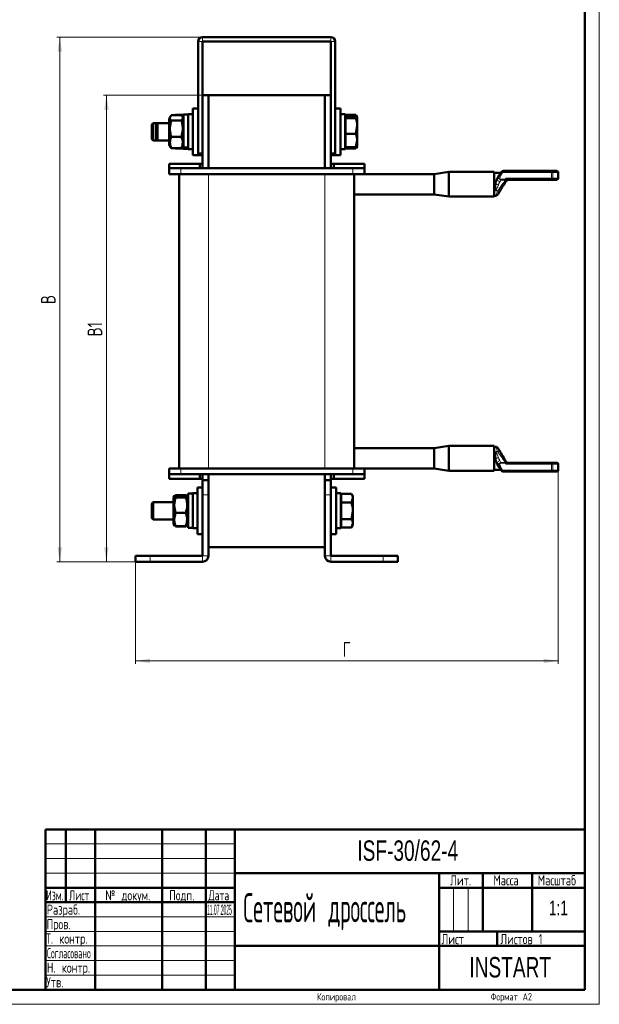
# Model space of a CAD drawing. Header units: millimetres. Extents: x 0 to 420, y 0 to 594.
# Tile 4 of 5: x 221 to 420, y 0 to 338. Entities that reach past the tile are written whole.
import ezdxf

# ---------------------------------------------------------------- set-up
doc = ezdxf.new("R2010")
doc.units = ezdxf.units.MM
doc.layers.add('ОСЕВЫЕ', color=7, linetype='Continuous')
doc.styles.add('SLDTEXTSTYLE0', font='TXT', dxfattribs={"width": 0.7, "bigfont": 'bigfont'})
doc.styles.add('SLDTEXTSTYLE1', font='TXT', dxfattribs={"width": 0.7})
doc.styles.add('SLDTEXTSTYLE2', font='TXT', dxfattribs={"width": 0.705079, "bigfont": 'bigfont'})
doc.styles.add('SLDTEXTSTYLE3', font='TXT', dxfattribs={"width": 0.648852, "bigfont": 'bigfont'})
doc.styles.add('SLDTEXTSTYLE4', font='TXT', dxfattribs={"width": 0.632021, "bigfont": 'bigfont'})
doc.styles.add('SLDTEXTSTYLE5', font='TXT', dxfattribs={"width": 0.625377, "bigfont": 'bigfont'})
doc.styles.add('SLDTEXTSTYLE6', font='TXT', dxfattribs={"width": 0.487709, "bigfont": 'bigfont'})
doc.styles.add('SLDTEXTSTYLE7', font='TXT', dxfattribs={"width": 0.290174})
doc.styles.add('SLDTEXTSTYLE8', font='TXT', dxfattribs={"width": 0.464618, "bigfont": 'bigfont'})
doc.dimstyles.new('SLDDIMSTYLE0', dxfattribs={"dimtxt": 5, "dimasz": 5, "dimexe": 0, "dimexo": 0.0625, "dimgap": 1.25, "dimtad": 2, "dimdec": 1, "dimrnd": 1e-09, "dimzin": 12, "dimdsep": 46, "dimtxsty": 'SLDTEXTSTYLE1', "dimsah": 1, "dimcen": 0.09, "dimadec": 0, "dimazin": 3, "dimtfac": 1, "dimtdec": 3, "dimtofl": 0, "dimtmove": 0, "dimatfit": 3, "dimfxl": 0, "dimfrac": 2, "dimtolj": 1, "dimtzin": 12, "dimarcsym": 0})

# ---------------------------------------------------------------- blocks, each defined once
blk = doc.blocks.new('_D_1')
at = {"color": 7, "linetype": 'Continuous', "lineweight": 0}
for p, q in [((283.87, 331.79), (233.88, 331.79)), ((234.88, 151.79), (234.88, 331.79)), ((260.87, 151.79), (233.88, 151.79))]:
    blk.add_line(p, q, dxfattribs=at)
at = {"color": 7, "linetype": 'Continuous', "lineweight": 18}
for points in [[(234.88, 331.79), (234.11, 326.79), (235.65, 326.79)], [(234.88, 151.79), (235.65, 156.79), (234.11, 156.79)]]:
    blk.add_solid(points, dxfattribs=at)
at = {"color": 7, "linetype": 'Continuous', "lineweight": 18, "insert": (228.43, 240.19), "char_height": 5, "attachment_point": 1, "rotation": 90, "style": 'SLDTEXTSTYLE0'}
blk.add_mtext('В', dxfattribs=at)
blk = doc.blocks.new('_D_2')
at = {"color": 7, "linetype": 'Continuous', "lineweight": 0}
for p, q in [((285.87, 311.79), (249.88, 311.79)), ((250.88, 151.79), (250.88, 311.79)), ((260.87, 151.79), (249.88, 151.79))]:
    blk.add_line(p, q, dxfattribs=at)
at = {"color": 7, "linetype": 'Continuous', "lineweight": 18}
for points in [[(250.88, 311.79), (250.11, 306.79), (251.65, 306.79)], [(250.88, 151.79), (251.65, 156.79), (250.11, 156.79)]]:
    blk.add_solid(points, dxfattribs=at)
at = {"color": 7, "linetype": 'Continuous', "lineweight": 18, "insert": (244.43, 229.12), "char_height": 5, "attachment_point": 1, "rotation": 90, "style": 'SLDTEXTSTYLE0'}
blk.add_mtext('В1', dxfattribs=at)
blk = doc.blocks.new('_D_3')
at = {"color": 7, "linetype": 'Continuous', "lineweight": 0}
for p, q in [((405.88, 183.22), (405.88, 116.79)), ((260.88, 151.78), (260.88, 116.79)), ((260.88, 117.79), (405.88, 117.79))]:
    blk.add_line(p, q, dxfattribs=at)
at = {"color": 7, "linetype": 'Continuous', "lineweight": 18}
for points in [[(260.88, 117.79), (265.88, 117.02), (265.88, 118.56)], [(405.88, 117.79), (400.88, 118.56), (400.88, 117.02)]]:
    blk.add_solid(points, dxfattribs=at)
at = {"color": 7, "linetype": 'Continuous', "lineweight": 18, "insert": (331.96, 124.24), "char_height": 5, "attachment_point": 1, "style": 'SLDTEXTSTYLE0'}
blk.add_mtext('Г', dxfattribs=at)

msp = doc.modelspace()

# ---------------------------------------------------------------- linework, layer by layer
at = {"color": 7, "linetype": 'Continuous', "lineweight": 50}
for p, q in [((415, 5), (415, 589)), ((283.88, 331.79), (327.88, 331.79)), ((282.38, 291.79), (282.38, 330.29)), ((283.88, 291.79), (283.88, 330.29)), ((283.88, 330.29), (327.88, 330.29)), ((327.88, 330.29), (327.88, 291.79)), ((329.38, 330.29), (329.38, 291.79)), ((283.88, 311.79), (285.88, 311.79)), ((283.88, 311.79), (283.88, 288.29)), ((285.88, 311.79), (325.88, 311.79)), ((285.88, 311.79), (285.88, 286.79)), ((325.88, 311.79), (325.88, 286.79)), ((325.88, 311.79), (327.88, 311.79)), ((327.88, 311.79), (327.88, 288.29)), ((272.83, 304.57), (272.38, 303.79)), ((276.64, 304.93), (273.11, 304.93)), ((274.57, 304.99), (274.53, 304.93)), ((274.61, 305.06), (274.58, 304.97)), ((277.38, 305.06), (274.61, 305.06)), ((277.38, 303.79), (276.95, 304.54)), ((278.98, 305.19), (277.38, 305.19)), ((277.38, 293.79), (277.38, 305.19)), ((280.58, 305.29), (278.98, 305.29)), ((278.98, 293.65), (278.98, 305.29)), ((282.38, 307.29), (280.58, 307.29)), ((280.58, 291.77), (280.58, 307.29)), ((331.18, 307.29), (329.38, 307.29)), ((331.18, 291.29), (331.18, 307.29)), ((332.78, 305.29), (331.18, 305.29)), ((332.78, 293.29), (332.78, 305.29)), ((334.98, 304.99), (332.78, 304.99)), ((336.48, 305.05), (332.93, 305.05)), ((332.93, 305.05), (332.93, 304.99)), ((336.48, 304.6), (332.93, 304.6)), ((332.93, 304.6), (332.93, 303.91)), ((335.15, 304.64), (334.98, 304.99)), ((335.25, 304.6), (335.21, 304.67)), ((336.65, 304.48), (336.48, 305.05)), ((336.48, 305.05), (336.55, 304.85)), ((336.48, 303.91), (336.93, 304.25)), ((336.93, 304.29), (336.59, 304.87)), ((336.93, 301.25), (336.93, 304.25)), ((266.93, 302.29), (266.43, 301.79)), ((266.43, 296.79), (266.43, 301.79)), ((268.43, 302.29), (266.93, 302.29)), ((266.93, 302.29), (266.93, 296.29)), ((268.43, 302.29), (267.93, 301.79)), ((267.93, 296.79), (267.93, 301.79)), ((272.38, 302.29), (268.43, 302.29)), ((268.43, 302.29), (268.43, 296.29)), ((272.38, 294.79), (272.38, 303.79)), ((276.64, 303.19), (273.11, 303.19)), ((332.93, 303.67), (332.78, 303.52)), ((336.48, 303.91), (332.93, 303.91)), ((332.93, 303.91), (332.93, 298.6)), ((336.48, 298.6), (336.93, 301.25)), ((336.93, 296.29), (336.93, 301.25)), ((276.64, 297.55), (273.11, 297.55)), ((336.48, 298.6), (332.93, 298.6)), ((332.93, 298.6), (332.93, 293.98)), ((266.43, 296.79), (266.93, 296.29)), ((266.93, 296.29), (268.43, 296.29)), ((267.93, 296.79), (268.43, 296.29)), ((268.43, 296.29), (272.38, 296.29)), ((272.38, 294.79), (272.83, 294.01)), ((272.9, 294.05), (273.11, 293.65)), ((276.64, 293.65), (276.94, 294.05)), ((276.95, 294.04), (277.38, 294.79)), ((332.78, 295.07), (332.93, 294.92)), ((336.48, 293.98), (332.93, 293.98)), ((334.98, 293.59), (335.08, 293.98)), ((335.15, 293.94), (334.98, 293.59)), ((335.21, 293.91), (335.25, 293.98)), ((336.48, 293.98), (336.93, 296.29)), ((336.48, 293.53), (336.69, 294.13)), ((336.59, 293.71), (336.93, 294.29)), ((336.93, 296.29), (336.93, 294.29)), ((276.64, 293.65), (273.11, 293.65)), ((274.53, 293.65), (274.57, 293.59)), ((274.61, 293.52), (274.58, 293.61)), ((277.38, 293.52), (274.61, 293.52)), ((277.38, 293.44), (277.38, 293.79)), ((277.38, 293.39), (277.38, 293.44)), ((277.38, 293.39), (278.98, 293.39)), ((278.98, 293.29), (278.98, 293.65)), ((278.98, 293.29), (280.58, 293.29)), ((280.58, 291.29), (280.58, 291.77)), ((280.58, 291.29), (282.38, 291.29)), ((282.38, 291.79), (283.88, 291.79)), ((282.38, 291.29), (282.38, 291.77)), ((282.38, 291.29), (283.88, 291.29)), ((329.38, 291.79), (327.88, 291.79)), ((327.88, 291.29), (329.38, 291.29)), ((329.38, 291.29), (329.38, 291.79)), ((329.38, 291.29), (331.18, 291.29)), ((331.18, 293.29), (332.78, 293.29)), ((334.98, 293.59), (332.78, 293.59)), ((332.93, 293.59), (332.93, 293.53)), ((336.48, 293.53), (332.93, 293.53)), ((272.38, 288.29), (272.38, 286.79)), ((272.38, 288.29), (282.88, 288.29)), ((282.88, 288.29), (283.88, 288.29)), ((282.88, 286.79), (282.88, 288.29)), ((283.88, 288.29), (283.88, 286.79)), ((327.88, 288.29), (328.88, 288.29)), ((327.88, 286.79), (327.88, 288.29)), ((328.88, 288.29), (328.88, 286.79)), ((328.88, 288.29), (339.38, 288.29)), ((339.38, 288.29), (339.38, 286.79)), ((272.38, 284.79), (272.38, 286.79)), ((272.38, 286.79), (276.38, 286.79)), ((276.38, 284.79), (272.38, 284.79)), ((275.88, 183.79), (275.88, 284.79)), ((276.38, 286.79), (282.88, 286.79)), ((276.38, 284.79), (335.38, 284.79)), ((283.88, 286.79), (282.88, 286.79)), ((283.88, 286.79), (327.88, 286.79)), ((328.88, 286.79), (327.88, 286.79)), ((328.88, 286.79), (335.38, 286.79)), ((335.38, 286.79), (339.38, 286.79)), ((339.38, 284.79), (335.38, 284.79)), ((335.88, 284.79), (335.88, 183.79)), ((339.38, 286.79), (339.38, 284.79)), ((363.38, 284.79), (339.38, 284.79)), ((368.38, 285.54), (363.38, 284.79)), ((363.38, 279.38), (363.38, 284.79)), ((383.88, 285.54), (368.38, 285.54)), ((368.38, 285.54), (368.38, 278.97)), ((383.88, 285.54), (383.88, 278.97)), ((386.21, 285.24), (383.88, 285.24)), ((384.97, 283.19), (385.69, 284.38)), ((385.69, 284.38), (386.29, 285.37)), ((387.14, 285.85), (403.62, 285.85)), ((403.62, 285.85), (405.38, 285.85)), ((405.88, 283.35), (405.88, 285.35)), ((388.27, 282.85), (387.99, 283.35)), ((388.27, 282.85), (388.22, 282.76)), ((403.62, 282.85), (388.27, 282.85)), ((405.38, 282.85), (403.62, 282.85)), ((335.88, 277.79), (363.38, 277.79)), ((363.38, 277.79), (363.38, 279.38)), ((363.38, 277.79), (368.38, 277.04)), ((368.38, 278.97), (368.38, 277.04)), ((368.38, 277.04), (383.88, 277.04)), ((383.88, 278.97), (383.88, 277.04)), ((383.88, 277.34), (384.38, 277.34)), ((384.52, 278.98), (384.42, 279.33)), ((363.38, 190.79), (335.88, 190.79)), ((368.38, 191.54), (363.38, 190.79)), ((363.38, 183.79), (363.38, 190.79)), ((383.88, 191.54), (368.38, 191.54)), ((368.38, 191.54), (368.38, 183.04)), ((383.88, 191.54), (383.88, 183.04)), ((384.38, 191.24), (383.88, 191.24)), ((384.42, 189.25), (384.52, 189.6)), ((388.22, 185.82), (388.27, 185.73)), ((272.38, 181.79), (272.38, 183.79)), ((272.38, 183.79), (276.38, 183.79)), ((335.38, 183.79), (276.38, 183.79)), ((335.38, 183.79), (339.38, 183.79)), ((339.38, 183.79), (363.38, 183.79)), ((339.38, 183.79), (339.38, 181.79)), ((363.38, 183.79), (368.38, 183.04)), ((368.38, 183.04), (383.88, 183.04)), ((383.88, 183.34), (386.21, 183.34)), ((385.69, 184.2), (384.97, 185.39)), ((386.29, 183.21), (385.69, 184.2)), ((403.62, 182.73), (387.14, 182.73)), ((387.99, 185.23), (388.27, 185.73)), ((388.27, 185.73), (403.62, 185.73)), ((403.62, 185.73), (405.38, 185.73)), ((405.38, 182.73), (403.62, 182.73)), ((405.88, 183.23), (405.88, 185.23)), ((276.38, 181.79), (272.38, 181.79)), ((272.38, 180.29), (272.38, 181.79)), ((282.88, 180.29), (272.38, 180.29)), ((282.88, 181.79), (276.38, 181.79)), ((282.88, 181.79), (283.88, 181.79)), ((282.88, 180.29), (282.88, 181.79)), ((283.88, 180.29), (282.88, 180.29)), ((327.88, 181.79), (283.88, 181.79)), ((283.88, 181.79), (283.88, 180.29)), ((283.88, 174.79), (283.88, 179.79)), ((283.88, 179.79), (285.88, 179.79)), ((285.88, 181.79), (285.88, 179.79)), ((285.88, 179.79), (285.88, 174.79)), ((325.88, 181.79), (325.88, 179.79)), ((325.88, 179.79), (327.88, 179.79)), ((325.88, 174.79), (325.88, 179.79)), ((327.88, 181.79), (328.88, 181.79)), ((327.88, 180.29), (327.88, 181.79)), ((328.88, 180.29), (327.88, 180.29)), ((327.88, 179.79), (327.88, 174.79)), ((335.38, 181.79), (328.88, 181.79)), ((328.88, 181.79), (328.88, 180.29)), ((339.38, 180.29), (328.88, 180.29)), ((339.38, 181.79), (335.38, 181.79)), ((339.38, 180.29), (339.38, 181.79)), ((283.88, 177.29), (282.08, 177.29)), ((282.08, 161.29), (282.08, 177.29)), ((329.68, 177.29), (327.88, 177.29)), ((329.68, 161.29), (329.68, 177.29)), ((266.93, 172.29), (266.43, 171.79)), ((273.88, 172.29), (266.93, 172.29)), ((266.93, 172.29), (266.93, 166.29)), ((274.2, 174.36), (273.88, 173.79)), ((273.88, 164.79), (273.88, 173.79)), ((278.14, 174.66), (274.61, 174.66)), ((278.14, 174.62), (274.61, 174.62)), ((278.14, 173.87), (274.61, 173.87)), ((278.88, 173.79), (278.56, 174.35)), ((280.48, 175.19), (278.88, 175.19)), ((278.88, 163.39), (278.88, 175.19)), ((282.08, 175.29), (280.48, 175.29)), ((280.48, 163.29), (280.48, 175.29)), ((283.88, 174.79), (283.88, 153.79)), ((285.88, 174.79), (285.88, 153.79)), ((325.88, 153.79), (325.88, 174.79)), ((327.88, 153.79), (327.88, 174.79)), ((331.28, 175.29), (329.68, 175.29)), ((331.28, 163.29), (331.28, 175.29)), ((331.43, 173.67), (331.28, 173.52)), ((334.98, 175.06), (331.43, 175.06)), ((331.43, 175.06), (331.43, 172.18)), ((335.43, 174.29), (334.98, 175.06)), ((334.98, 172.18), (335.43, 173.62)), ((335.43, 173.62), (335.43, 174.29)), ((335.43, 169.29), (335.43, 173.62)), ((266.43, 166.79), (266.43, 171.79)), ((334.98, 172.18), (331.43, 172.18)), ((331.43, 172.18), (331.43, 166.4)), ((334.98, 166.4), (335.43, 169.29)), ((335.43, 164.96), (335.43, 169.29)), ((266.43, 166.79), (266.93, 166.29)), ((266.93, 166.29), (273.88, 166.29)), ((278.14, 168.54), (274.61, 168.54)), ((334.98, 166.4), (331.43, 166.4)), ((331.43, 166.4), (331.43, 163.52)), ((273.88, 164.79), (274.2, 164.23)), ((274.2, 164.23), (274.21, 164.22)), ((274.24, 164.25), (274.61, 163.96)), ((278.14, 163.96), (274.61, 163.96)), ((278.14, 163.92), (274.61, 163.92)), ((278.54, 164.21), (278.56, 164.23)), ((278.56, 164.23), (278.88, 164.79)), ((278.88, 163.39), (280.48, 163.39)), ((280.48, 163.29), (282.08, 163.29)), ((329.68, 163.29), (331.28, 163.29)), ((331.28, 165.07), (331.43, 164.92)), ((334.98, 163.52), (331.43, 163.52)), ((334.98, 163.52), (335.43, 164.96)), ((334.98, 163.52), (335.43, 164.29)), ((335.43, 164.29), (335.43, 164.96)), ((282.08, 161.29), (283.88, 161.29)), ((327.88, 161.29), (329.68, 161.29)), ((285.88, 156.79), (325.88, 156.79)), ((260.88, 151.79), (260.88, 153.79)), ((260.88, 153.79), (265.88, 153.79)), ((283.88, 153.79), (265.88, 153.79)), ((345.88, 153.79), (327.88, 153.79)), ((345.88, 153.79), (350.88, 153.79)), ((350.88, 153.79), (350.88, 151.79)), ((265.88, 151.79), (260.88, 151.79)), ((283.88, 151.79), (265.88, 151.79)), ((345.88, 151.79), (327.88, 151.79)), ((350.88, 151.79), (345.88, 151.79)), ((230, 60), (415, 60)), ((230, 60), (230, 5)), ((237, 35), (237, 60)), ((247, 60), (247, 5)), ((270, 60), (270, 5)), ((285, 60), (285, 5)), ((295, 60), (295, 5)), ((295, 45), (415, 45)), ((365, 45), (365, 5)), ((380, 45), (380, 25)), ((397, 45), (397, 25)), ((230, 40), (295, 40)), ((365, 40), (415, 40)), ((230, 35), (295, 35)), ((365, 25), (415, 25)), ((385, 25), (385, 20)), ((295, 20), (415, 20)), ((20, 5), (415, 5))]:
    msp.add_line(p, q, dxfattribs=at)
at = {"color": 8, "linetype": 'Continuous', "lineweight": 18}
for p, q in [((283.88, 331.79), (283.88, 330.29)), ((327.88, 331.79), (327.88, 330.29)), ((282.38, 330.29), (283.88, 330.29)), ((329.38, 330.29), (327.88, 330.29)), ((276.38, 286.79), (276.38, 284.79)), ((285.88, 284.79), (285.88, 183.79)), ((325.88, 183.79), (325.88, 284.79)), ((335.38, 284.79), (335.38, 286.79)), ((385.69, 284.38), (386.12, 284.12)), ((386.71, 285.11), (386.12, 284.12)), ((386.29, 285.37), (386.71, 285.11)), ((387.14, 285.85), (387.14, 285.35)), ((403.62, 285.35), (387.14, 285.35)), ((403.62, 285.35), (403.62, 285.85)), ((403.62, 283.35), (403.62, 285.35)), ((403.62, 285.35), (404.03, 285.35)), ((404.03, 285.35), (404.03, 283.35)), ((405.88, 285.35), (404.03, 285.35)), ((386.21, 282.72), (385.83, 282.09)), ((386.21, 283.01), (387.79, 283.01)), ((386.21, 282.72), (386.21, 283.01)), ((387.78, 282.72), (386.21, 282.72)), ((387.79, 283.01), (387.99, 283.35)), ((387.99, 283.35), (403.62, 283.35)), ((403.62, 282.85), (403.62, 283.35)), ((403.62, 283.35), (404.03, 283.35)), ((404.03, 283.35), (405.88, 283.35)), ((385.12, 278.98), (384.52, 278.98)), ((385.12, 189.6), (384.52, 189.6)), ((385.83, 186.49), (386.21, 185.86)), ((386.21, 185.57), (386.21, 185.86)), ((386.21, 185.86), (387.78, 185.86)), ((276.38, 183.79), (276.38, 181.79)), ((335.38, 181.79), (335.38, 183.79)), ((386.12, 184.46), (385.69, 184.2)), ((386.12, 184.46), (386.71, 183.47)), ((387.79, 185.57), (386.21, 185.57)), ((386.71, 183.47), (386.29, 183.21)), ((387.14, 183.23), (403.62, 183.23)), ((387.14, 183.23), (387.14, 182.73)), ((387.99, 185.23), (387.79, 185.57)), ((403.62, 185.23), (387.99, 185.23)), ((403.62, 185.23), (403.62, 185.73)), ((403.62, 183.23), (403.62, 185.23)), ((404.03, 185.23), (403.62, 185.23)), ((403.62, 182.73), (403.62, 183.23)), ((404.03, 183.23), (403.62, 183.23)), ((404.03, 185.23), (404.03, 183.23)), ((405.88, 185.23), (404.03, 185.23)), ((404.03, 183.23), (405.88, 183.23)), ((285.88, 174.79), (283.88, 174.79)), ((327.88, 174.79), (325.88, 174.79)), ((265.88, 153.79), (265.88, 151.79)), ((283.88, 151.79), (283.88, 153.79)), ((285.88, 153.79), (283.88, 153.79)), ((325.88, 153.79), (327.88, 153.79)), ((327.88, 151.79), (327.88, 153.79)), ((345.88, 151.79), (345.88, 153.79))]:
    msp.add_line(p, q, dxfattribs=at)
at = {"color": 7, "linetype": 'Continuous', "lineweight": 18}
for p, q in [((230, 55), (295, 55)), ((230, 50), (295, 50)), ((230, 45), (295, 45)), ((370, 40), (370, 25)), ((375, 40), (375, 25)), ((230, 30), (295, 30)), ((230, 25), (295, 25)), ((230, 20), (295, 20)), ((230, 15), (295, 15)), ((230, 10), (295, 10))]:
    msp.add_line(p, q, dxfattribs=at)
at = {"color": 8, "linetype": 'Continuous', "lineweight": 18, "flags": 128}
for points in [[(385.39, 281.07), (385.18, 281.12), (384.99, 281.19), (384.81, 281.29), (384.65, 281.4), (384.53, 281.53), (384.45, 281.66), (384.42, 281.79), (384.43, 281.91)], [(385.83, 282.09), (385.62, 282.19), (385.42, 282.31), (385.25, 282.46), (385.11, 282.62), (385, 282.78), (384.94, 282.93), (384.93, 283.07), (384.97, 283.19)], [(384.43, 186.67), (384.42, 186.79), (384.45, 186.92), (384.53, 187.05), (384.65, 187.18), (384.81, 187.29), (384.99, 187.39), (385.18, 187.46), (385.39, 187.51)], [(384.97, 185.39), (384.93, 185.51), (384.94, 185.65), (385, 185.8), (385.11, 185.96), (385.25, 186.12), (385.42, 186.27), (385.62, 186.39), (385.83, 186.49)]]:
    msp.add_lwpolyline(points, dxfattribs=at)
at = {"color": 7, "linetype": 'Continuous', "lineweight": 50}
for centre, radius, start, end in [((283.88, 330.29), 1.5, 90, 180), ((327.88, 330.29), 1.5, 0, 90), ((387.14, 284.85), 1, 90, 148.9), ((405.38, 285.35), 0.5, 0, 90), ((389.26, 280.61), 5, 148.9, 164.8919), ((405.38, 283.35), 0.5, 270, 0), ((389.26, 187.97), 5, 195.1081, 211.1), ((387.14, 183.73), 1, 211.1, 270), ((405.38, 185.23), 0.5, 0, 90), ((405.38, 183.23), 0.5, 270, 0), ((283.88, 153.79), 2, 270, 0), ((327.88, 153.79), 2, 180, 270)]:
    msp.add_arc(centre, radius, start, end, dxfattribs=at)
at = {"color": 8, "linetype": 'Continuous', "lineweight": 18}
for centre, radius, start, end in [((387.14, 284.85), 0.5, 90, 148.9), ((403.57, 285.39), 0.461, 354.7853, 83.5999), ((389.26, 280.02), 4, 148.9, 164.8919), ((403.57, 283.31), 0.461, 276.4001, 5.2147), ((385.02, 280.98), 1.76, 250.0131, 256.9268), ((385.02, 187.6), 1.76, 103.0732, 109.9869), ((389.26, 188.56), 4, 195.1081, 211.1), ((387.14, 183.73), 0.5, 211.1, 270), ((403.57, 185.27), 0.461, 354.7853, 83.5999), ((403.57, 183.19), 0.461, 276.4001, 5.2147)]:
    msp.add_arc(centre, radius, start, end, dxfattribs=at)
at = {"color": 7, "linetype": 'Continuous', "lineweight": 50}
for centre, start_param, end_param in [((277.05, 299.29), 4.685136, 4.784119), ((280.9, 299.29), 4.446098, 4.54627)]:
    msp.add_ellipse(centre, major_axis=(16.19, 2.27), ratio=0.336208, start_param=start_param, end_param=end_param, dxfattribs=at)
at = {"color": 8, "linetype": 'Continuous', "lineweight": 18}
for centre, major_axis, ratio, start_param, end_param in [((386.55, 283.87), (0.63, 1.04), 0.82409, 1.570796, 3.448894), ((386.55, 283.87), (0.491, 0.814), 0.526085, 1.570796, 3.448894), ((386.55, 184.71), (-0.63, 1.04), 0.82409, 5.975884, 7.853982), ((386.55, 184.71), (-0.491, 0.814), 0.526085, 5.975884, 7.853982)]:
    msp.add_ellipse(centre, major_axis=major_axis, ratio=ratio, start_param=start_param, end_param=end_param, dxfattribs=at)
at = {"color": 7, "linetype": 'Continuous', "lineweight": 50}
for points, knots in [([(273.11, 303.19), (272.98, 303.34), (272.73, 303.65), (272.58, 304.24), (272.91, 304.66), (273.11, 304.93)], [0, 0, 0, 0, 0.264859, 0.535461, 1, 1, 1, 1]), ([(276.64, 304.93), (276.77, 304.78), (277.03, 304.47), (277.17, 303.88), (276.85, 303.46), (276.64, 303.19)], [0, 0, 0, 0, 0.264859, 0.535461, 1, 1, 1, 1]), ([(336.93, 304.25), (336.93, 304.26), (336.92, 304.38), (336.69, 304.49), (336.48, 304.6)], [0, 0, 0, 0, 0.0702006, 1, 1, 1, 1]), ([(273.11, 297.55), (272.98, 298.04), (272.73, 299.03), (272.58, 300.95), (272.91, 302.32), (273.11, 303.19)], [0, 0, 0, 0, 0.264859, 0.535461, 1, 1, 1, 1]), ([(276.64, 303.19), (276.77, 302.7), (277.03, 301.71), (277.17, 299.79), (276.85, 298.42), (276.64, 297.55)], [0, 0, 0, 0, 0.264859, 0.535461, 1, 1, 1, 1]), ([(336.93, 301.25), (336.93, 301.32), (336.92, 302.21), (336.69, 303.09), (336.48, 303.91)], [0, 0, 0, 0, 0.0702006, 1, 1, 1, 1]), ([(273.11, 293.65), (272.89, 294.31), (272.44, 295.61), (272.89, 296.91), (273.11, 297.55)], [0, 0, 0, 0, 0.5063329, 1, 1, 1, 1]), ([(276.64, 297.55), (276.87, 296.89), (277.31, 295.59), (276.86, 294.29), (276.64, 293.65)], [0, 0, 0, 0, 0.5063329, 1, 1, 1, 1]), ([(336.93, 296.29), (336.93, 296.3), (336.93, 297.08), (336.7, 297.85), (336.48, 298.6)], [0, 0, 0, 0, 0.017203, 1, 1, 1, 1]), ([(336.93, 294.33), (336.93, 294.32), (336.92, 294.2), (336.69, 294.09), (336.48, 293.98)], [0, 0, 0, 0, 0.070201, 1, 1, 1, 1]), ([(384.42, 279.33), (384.35, 279.66), (384.22, 280.32), (384.27, 281.24), (384.39, 281.76), (384.43, 281.91)], [0, 0, 0, 0, 0.408776, 0.818852, 1, 1, 1, 1]), ([(388.22, 282.76), (387.8, 282.07), (387.06, 280.85), (386.31, 279.6), (385.98, 279.05)], [0, 0, 0, 0, 0.560296, 1, 1, 1, 1]), ([(384.38, 277.34), (384.47, 277.35), (384.64, 277.36), (384.88, 277.46), (385.09, 277.61), (385.19, 277.75), (385.24, 277.82)], [0, 0, 0, 0, 0.245826, 0.5, 0.754174, 1, 1, 1, 1]), ([(385.98, 279.05), (385.87, 278.87), (385.66, 278.52), (385.42, 278.13), (385.27, 277.87), (385.25, 277.84), (385.24, 277.82)], [0, 0, 0, 0, 0.262023, 0.514764, 0.75964, 1, 1, 1, 1]), ([(384.43, 186.67), (384.36, 186.98), (384.22, 187.65), (384.26, 188.55), (384.38, 189.06), (384.42, 189.25)], [0, 0, 0, 0, 0.354818, 0.757412, 1, 1, 1, 1]), ([(385.24, 190.76), (385.19, 190.83), (385.09, 190.97), (384.88, 191.12), (384.64, 191.22), (384.47, 191.23), (384.38, 191.24)], [0, 0, 0, 0, 0.245826, 0.5, 0.754174, 1, 1, 1, 1]), ([(385.24, 190.76), (385.25, 190.74), (385.27, 190.71), (385.42, 190.45), (385.66, 190.06), (385.87, 189.71), (385.98, 189.53)], [0, 0, 0, 0, 0.24036, 0.485236, 0.737977, 1, 1, 1, 1]), ([(385.98, 189.53), (386.4, 188.84), (387.14, 187.6), (387.89, 186.36), (388.22, 185.82)], [0, 0, 0, 0, 0.559925, 1, 1, 1, 1]), ([(274.61, 173.87), (274.48, 173.94), (274.23, 174.07), (274.08, 174.32), (274.41, 174.51), (274.61, 174.62)], [0, 0, 0, 0, 0.264859, 0.535461, 1, 1, 1, 1]), ([(274.61, 168.54), (274.39, 169.44), (273.94, 171.22), (274.39, 172.99), (274.61, 173.87)], [0, 0, 0, 0, 0.506333, 1, 1, 1, 1]), ([(278.14, 174.62), (278.27, 174.56), (278.53, 174.43), (278.67, 174.17), (278.35, 173.99), (278.14, 173.87)], [0, 0, 0, 0, 0.264859, 0.535461, 1, 1, 1, 1]), ([(278.14, 173.87), (278.37, 172.97), (278.81, 171.19), (278.36, 169.42), (278.14, 168.54)], [0, 0, 0, 0, 0.506333, 1, 1, 1, 1]), ([(335.43, 173.62), (335.43, 173.65), (335.42, 174.14), (335.19, 174.62), (334.98, 175.06)], [0, 0, 0, 0, 0.070201, 1, 1, 1, 1]), ([(335.43, 169.29), (335.43, 169.31), (335.43, 170.28), (335.2, 171.24), (334.98, 172.18)], [0, 0, 0, 0, 0.0172028, 1, 1, 1, 1]), ([(274.61, 163.96), (274.48, 164.35), (274.23, 165.16), (274.08, 166.72), (274.41, 167.83), (274.61, 168.54)], [0, 0, 0, 0, 0.2648589, 0.5354609, 1, 1, 1, 1]), ([(278.14, 168.54), (278.27, 168.14), (278.53, 167.34), (278.67, 165.78), (278.35, 164.66), (278.14, 163.96)], [0, 0, 0, 0, 0.264859, 0.535461, 1, 1, 1, 1]), ([(335.43, 164.96), (335.43, 164.99), (335.42, 165.48), (335.19, 165.96), (334.98, 166.4)], [0, 0, 0, 0, 0.070201, 1, 1, 1, 1]), ([(278.14, 163.96), (278.28, 164.02), (278.49, 164.12), (278.52, 164.22), (278.53, 164.25)], [0, 0, 0, 0, 0.682856, 1, 1, 1, 1])]:
    msp.add_open_spline(points, degree=3, knots=knots, dxfattribs=at)
at = {"color": 8, "linetype": 'Continuous', "lineweight": 18}
for points, knots in [([(385.39, 281.07), (385.37, 280.99), (385.17, 280.38), (384.88, 279.79), (384.62, 279.27)], [0, 0, 0, 0, 0.125738, 1, 1, 1, 1]), ([(385.12, 278.98), (385.61, 279.68), (386.5, 280.93), (387.39, 282.17), (387.78, 282.72)], [0, 0, 0, 0, 0.559921, 1, 1, 1, 1]), ([(388.22, 282.76), (388.2, 282.74), (388.16, 282.69), (388.05, 282.67), (387.92, 282.67), (387.83, 282.7), (387.78, 282.72)], [0, 0, 0, 0, 0.249486, 0.499988, 0.750503, 1, 1, 1, 1]), ([(388.22, 282.76), (388.21, 282.76), (388.2, 282.77), (388.14, 282.8), (388.06, 282.85), (387.98, 282.9), (387.89, 282.95), (387.82, 282.99), (387.79, 283.01)], [0, 0, 0, 0, 0.198606, 0.430992, 0.560466, 0.698463, 0.844977, 1, 1, 1, 1]), ([(384.38, 277.34), (384.39, 277.36), (384.41, 277.4), (384.56, 277.74), (384.8, 278.26), (385.01, 278.73), (385.12, 278.98)], [0, 0, 0, 0, 0.242132, 0.491536, 0.734475, 1, 1, 1, 1]), ([(384.62, 279.27), (384.6, 279.21), (384.57, 279.11), (384.53, 279.01), (384.52, 278.98), (384.52, 278.98)], [0, 0, 0, 0, 0.6762937, 0.9705334, 1, 1, 1, 1]), ([(385.98, 279.05), (385.94, 279), (385.87, 278.92), (385.66, 278.87), (385.4, 278.88), (385.21, 278.95), (385.12, 278.98)], [0, 0, 0, 0, 0.243659, 0.5, 0.756341, 1, 1, 1, 1]), ([(385.12, 189.6), (385.01, 189.85), (384.8, 190.32), (384.56, 190.84), (384.41, 191.18), (384.39, 191.22), (384.38, 191.24)], [0, 0, 0, 0, 0.2655175, 0.5084642, 0.7578558, 1, 1, 1, 1]), ([(384.52, 189.6), (384.52, 189.6), (384.53, 189.57), (384.57, 189.47), (384.6, 189.38), (384.62, 189.31)], [0, 0, 0, 0, 0.029467, 0.323706, 1, 1, 1, 1]), ([(384.62, 189.31), (384.81, 188.89), (385.06, 188.32), (385.33, 187.72), (385.39, 187.54), (385.39, 187.51)], [0, 0, 0, 0, 0.702152, 0.958787, 1, 1, 1, 1]), ([(385.98, 189.53), (385.94, 189.58), (385.87, 189.66), (385.66, 189.71), (385.4, 189.7), (385.21, 189.63), (385.12, 189.6)], [0, 0, 0, 0, 0.243659, 0.5, 0.756341, 1, 1, 1, 1]), ([(387.78, 185.86), (387.27, 186.55), (386.37, 187.79), (385.5, 189.05), (385.12, 189.6)], [0, 0, 0, 0, 0.5603, 1, 1, 1, 1]), ([(387.78, 185.86), (387.83, 185.88), (387.92, 185.91), (388.05, 185.92), (388.16, 185.89), (388.2, 185.84), (388.22, 185.82)], [0, 0, 0, 0, 0.249497, 0.500012, 0.750514, 1, 1, 1, 1]), ([(387.79, 185.57), (387.82, 185.59), (387.89, 185.63), (387.98, 185.68), (388.06, 185.73), (388.14, 185.78), (388.2, 185.81), (388.21, 185.82), (388.22, 185.82)], [0, 0, 0, 0, 0.155023, 0.301537, 0.439534, 0.569008, 0.801394, 1, 1, 1, 1])]:
    msp.add_open_spline(points, degree=3, knots=knots, dxfattribs=at)
for points in [[(387.78, 282.72), (387.78, 282.76), (387.78, 282.85), (387.78, 282.96), (387.79, 283.01)], [(387.79, 185.57), (387.78, 185.62), (387.78, 185.73), (387.78, 185.82), (387.78, 185.86)]]:
    msp.add_open_spline(points, degree=3, dxfattribs=at)
at = {"layer": 'ОСЕВЫЕ', "lineweight": 18}
for p in [(420, 594), (0, 0)]:
    msp.add_line(p, (420, 0), dxfattribs=at)

# ---------------------------------------------------------------- texts
at = {"color": 7, "linetype": 'Continuous', "lineweight": 0}
for s, insert, char_height, attachment_point, style in [('ISF-30/62-4', (354.27, 56.22), 7, 2, 'SLDTEXTSTYLE1'), ('Лит.', (372.41, 44.3), 3.5, 2, 'SLDTEXTSTYLE0'), ('Масса', (387.99, 44.3), 3.5, 2, 'SLDTEXTSTYLE0'), ('Масштаб', (405.43, 44.3), 3.5, 2, 'SLDTEXTSTYLE2'), ('Изм.', (233.19, 39.14), 3.5, 2, 'SLDTEXTSTYLE5'), ('Лист', (241.56, 39.14), 3.5, 2, 'SLDTEXTSTYLE4'), ('№ докум.', (258.22, 39.14), 3.5, 2, 'SLDTEXTSTYLE0'), ('Подп.', (276.74, 39.14), 3.5, 2, 'SLDTEXTSTYLE0'), ('Дата', (289.44, 39.14), 3.5, 2, 'SLDTEXTSTYLE3'), ('Сетевой дроссель', (297.87, 38.12), 10, 1, 'SLDTEXTSTYLE6'), ('Разраб.', (230.44, 34.22), 3.5, 1, 'SLDTEXTSTYLE0'), ('11.07.2025', (285.41, 34.19), 3.5, 1, 'SLDTEXTSTYLE7'), ('1:1', (405.95, 35.55), 5, 2, 'SLDTEXTSTYLE1'), ('Пров.', (230.37, 29.24), 3.5, 1, 'SLDTEXTSTYLE0'), ('Т. контр.', (230.03, 24.28), 3.5, 1, 'SLDTEXTSTYLE0'), ('Лист', (365.86, 24.11), 3.5, 1, 'SLDTEXTSTYLE0'), ('Листов 1', (386.04, 24.11), 3.5, 1, 'SLDTEXTSTYLE0'), ('Согласовано', (230.5, 19.27), 3.5, 1, 'SLDTEXTSTYLE8'), ('Н. контр.', (230.45, 14.33), 3.5, 1, 'SLDTEXTSTYLE0'), ('INSTART', (389.43, 16.21), 7, 2, 'SLDTEXTSTYLE1'), ('Утв.', (230.25, 9.33), 3.5, 1, 'SLDTEXTSTYLE0'), ('Копировал', (329.8, 3.82), 2.5, 2, 'SLDTEXTSTYLE0'), ('Формат А2', (389.79, 3.82), 2.5, 2, 'SLDTEXTSTYLE0')]:
    msp.add_mtext(s, dxfattribs=dict(at, insert=insert, char_height=char_height, attachment_point=attachment_point, style=style))

# ---------------------------------------------------------------- dimensions: what is measured, and where the dimension line sits
at = {"color": 7, "linetype": 'Continuous', "lineweight": 18}
for base, p2, text, picture, middle in [((234.88, 331.79), (283.88, 331.79), 'В', '_D_1', (234.88, 241.79)), ((250.88, 311.79), (285.88, 311.79), 'В1', '_D_2', (250.88, 231.79))]:
    dim = msp.add_linear_dim(base=base, p1=(260.88, 151.79), p2=p2, angle=90, text=text, dimstyle='SLDDIMSTYLE0', dxfattribs=at)
    dim.commit()
    dim.dimension.update_dxf_attribs({"geometry": picture, "text_midpoint": middle, "dimtype": 160})
dim = msp.add_linear_dim(base=(405.88, 117.79), p1=(260.88, 151.79), p2=(405.88, 183.23), text='Г', dimstyle='SLDDIMSTYLE0', dxfattribs=at)
dim.commit()
dim.dimension.update_dxf_attribs({"geometry": '_D_3', "text_midpoint": (333.38, 117.79), "dimtype": 160})

doc.saveas('drawing.dxf')
